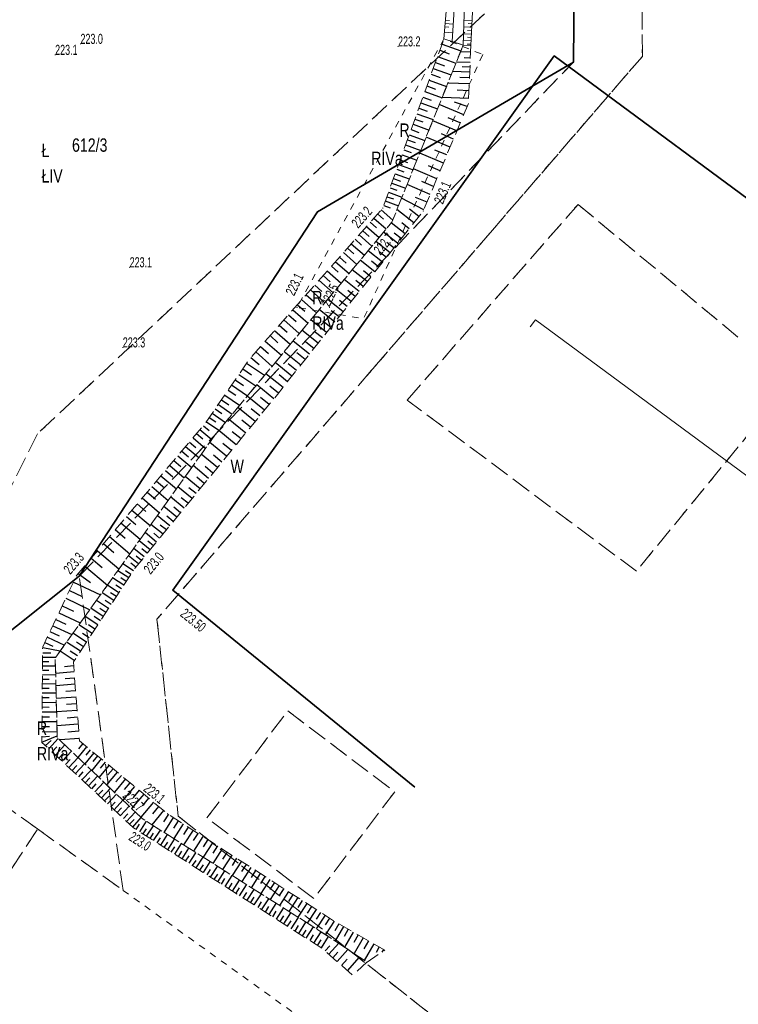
# Model space of a CAD drawing. Header units: metres. Extents: x 6590050 to 6616701, y 5542928 to 5566958.
# Tile 8 of 48: x 6598577 to 6598630, y 5546558 to 5546632. Entities that reach past the tile are written whole.
import ezdxf
from ezdxf.enums import TextEntityAlignment as Align

# ---------------------------------------------------------------- set-up
doc = ezdxf.new("R2010")
doc.units = ezdxf.units.M
doc.header["$MEASUREMENT"] = 0
for name, pattern in [('0.5_0.5', [1, 0.5, -0.5]), ('1.0_0.5', [1.5, 1, -0.5]), ('219-500', [0]), ('egba01_500', [0]), ('egkk-500', [2, 1.5, -0.5]), ('egug-500', [1, 0.5, -0.5])]:
    doc.linetypes.add(name, pattern=pattern)
doc.layers.get('0').update_dxf_attribs({"color": 2, "linetype": 'CONTINUOUS', "lineweight": 5})
for name, color, linetype in [('000 Inne (niezydentyfikowane)', 7, 'CONTINUOUS'), ('203-punkt graniczny', 7, 'CONTINUOUS'), ('209-oznaczenie konturu klasyfikacyjnego', 7, 'CONTINUOUS'), ('210-oznaczenie konturu użytku gruntowego', 7, 'CONTINUOUS'), ('211-numer działki ewidencyjnej', 7, 'CONTINUOUS'), ('217-kontur klasyfikacyjny', 7, 'CONTINUOUS'), ('218-kontur użytku gruntowego', 7, 'CONTINUOUS'), ('219-działka ewidencyjna', 7, 'CONTINUOUS'), ('Granica arkusza mapy', 7, 'CONTINUOUS'), ('ogrodzenie trwałe', 7, 'CONTINUOUS'), ('pikieta naturalna', 7, 'CONTINUOUS'), ('pikieta naturalna-Atr2', 7, 'CONTINUOUS'), ('pikieta sztuczna', 7, 'CONTINUOUS'), ('pikieta sztuczna-Atr2', 7, 'CONTINUOUS'), ('przewód elektroenergetyczny podziemny', 7, 'CONTINUOUS'), ('rów melioracyjny (poligon)', 7, 'CONTINUOUS'), ('skarpa nieumocniona', 7, 'CONTINUOUS'), ('skarpa umocniona', 7, 'CONTINUOUS'), ('woda płynąca', 7, 'CONTINUOUS')]:
    doc.layers.add(name, color=color, linetype=linetype)
doc.styles.get("Standard").update_dxf_attribs({"font": 'Working1250', "width": 0.75})
doc.linetypes.add('902-500', pattern='A,3.75,0,[1,ksztalty.shx,S=0.5,R=0,X=0,Y=0],3.75', length=7.5)

# ---------------------------------------------------------------- blocks, each defined once
blk = doc.blocks.new('203')
at = {"linetype": 'Continuous', "lineweight": 0}
h = blk.add_hatch(color=0, dxfattribs=at)
edge = h.paths.add_edge_path()
edge.add_arc((0, 0), 0.045, 0, 360)
blk = doc.blocks.new('PW01')
at = {"linetype": 'Continuous', "lineweight": 13}
h = blk.add_hatch(color=0, dxfattribs=at)
edge = h.paths.add_edge_path()
edge.add_arc((0, 0), 0.045, 0, 360)

msp = doc.modelspace()

# ---------------------------------------------------------------- linework, layer by layer
at = {"layer": '000 Inne (niezydentyfikowane)', "color": 7, "linetype": 'Continuous', "lineweight": 25, "flags": 128}
for points in [[(6598608.18, 5546629.69), (6598609.59, 5546629.18)], [(6598607.85, 5546628.77), (6598609.22, 5546628.27)], [(6598608.01, 5546629.23), (6598608.71, 5546628.97)], [(6598610.31, 5546629.07), (6598609.56, 5546629.1)], [(6598610.29, 5546628.63), (6598609.84, 5546628.65)], [(6598607.53, 5546627.87), (6598608.87, 5546627.39)], [(6598607.69, 5546628.32), (6598608.37, 5546628.07)], [(6598610.28, 5546628.3), (6598609.25, 5546628.34)], [(6598610.26, 5546627.96), (6598609.69, 5546627.98)], [(6598607.37, 5546627.43), (6598608.03, 5546627.19)], [(6598610.25, 5546627.59), (6598608.97, 5546627.64)], [(6598610.23, 5546627.17), (6598609.52, 5546627.2)], [(6598607.05, 5546626.57), (6598607.7, 5546626.33)], [(6598607.21, 5546627), (6598608.52, 5546626.52)], [(6598610.21, 5546626.71), (6598608.62, 5546626.78)], [(6598606.75, 5546625.72), (6598607.38, 5546625.49)], [(6598606.9, 5546626.14), (6598608.18, 5546625.68)], [(6598610.17, 5546625.63), (6598608.19, 5546625.71)], [(6598610.19, 5546626.2), (6598609.31, 5546626.24)], [(6598606.45, 5546624.9), (6598607.07, 5546624.68)], [(6598606.6, 5546625.31), (6598607.85, 5546624.86)], [(6598609.8, 5546624.41), (6598607.98, 5546625.18)], [(6598610.05, 5546625.02), (6598609.12, 5546625.35)], [(6598606.31, 5546624.49), (6598607.52, 5546624.05)], [(6598609.54, 5546623.81), (6598608.64, 5546624.19)], [(6598606.02, 5546623.7), (6598607.21, 5546623.27)], [(6598606.16, 5546624.09), (6598606.76, 5546623.88)], [(6598609.29, 5546623.2), (6598607.49, 5546623.96)], [(6598605.74, 5546622.92), (6598606.9, 5546622.5)], [(6598605.88, 5546623.31), (6598606.46, 5546623.1)], [(6598608.78, 5546622), (6598607, 5546622.75)], [(6598609.04, 5546622.6), (6598608.14, 5546622.98)], [(6598605.46, 5546622.16), (6598606.6, 5546621.75)], [(6598605.6, 5546622.54), (6598606.17, 5546622.33)], [(6598605.2, 5546621.42), (6598606.3, 5546621.02)], [(6598605.33, 5546621.79), (6598605.89, 5546621.59)], [(6598608.29, 5546620.81), (6598606.52, 5546621.55)], [(6598608.53, 5546621.41), (6598607.65, 5546621.78)], [(6598604.93, 5546620.7), (6598606.02, 5546620.31)], [(6598605.06, 5546621.06), (6598605.61, 5546620.86)], [(6598608.04, 5546620.22), (6598607.16, 5546620.59)], [(6598604.68, 5546620), (6598605.74, 5546619.62)], [(6598604.81, 5546620.35), (6598605.34, 5546620.15)], [(6598607.79, 5546619.63), (6598606.04, 5546620.37)], [(6598604.43, 5546619.31), (6598605.46, 5546618.94)], [(6598604.56, 5546619.65), (6598605.08, 5546619.46)], [(6598607.3, 5546618.47), (6598605.57, 5546619.2)], [(6598607.54, 5546619.05), (6598606.67, 5546619.42)], [(6598604.07, 5546618.3), (6598604.57, 5546618.13)], [(6598604.19, 5546618.64), (6598605.19, 5546618.27)], [(6598604.31, 5546618.97), (6598604.82, 5546618.79)], [(6598603.83, 5546617.64), (6598604.31, 5546617.47)], [(6598603.95, 5546617.98), (6598604.93, 5546617.62)], [(6598606.82, 5546617.31), (6598605.16, 5546618.19)], [(6598607.06, 5546617.89), (6598606.2, 5546618.25)], [(6598603.37, 5546617.01), (6598603.82, 5546616.61)], [(6598603.64, 5546617.31), (6598604.5, 5546616.55)], [(6598606.07, 5546616.34), (6598604.82, 5546617.34)], [(6598606.45, 5546616.81), (6598605.75, 5546617.37)], [(6598602.55, 5546616.08), (6598603.48, 5546615.25)], [(6598602.82, 5546616.39), (6598603.29, 5546615.98)], [(6598603.1, 5546616.7), (6598604.02, 5546615.89)], [(6598605.42, 5546615.52), (6598604.39, 5546616.34)], [(6598605.73, 5546615.91), (6598605.17, 5546616.36)], [(6598601.99, 5546615.44), (6598602.94, 5546614.6)], [(6598602.27, 5546615.76), (6598602.74, 5546615.34)], [(6598604.86, 5546614.82), (6598603.82, 5546615.65)], [(6598605.14, 5546615.17), (6598604.62, 5546615.58)], [(6598601.41, 5546614.79), (6598602.39, 5546613.93)], [(6598601.7, 5546615.12), (6598602.18, 5546614.69)], [(6598604.31, 5546614.12), (6598603.25, 5546614.96)], [(6598604.58, 5546614.47), (6598604.06, 5546614.89)], [(6598600.83, 5546614.13), (6598601.82, 5546613.25)], [(6598601.12, 5546614.46), (6598601.61, 5546614.03)], [(6598603.74, 5546613.41), (6598602.67, 5546614.27)], [(6598604.03, 5546613.77), (6598603.49, 5546614.19)], [(6598599.93, 5546613.11), (6598600.44, 5546612.66)], [(6598600.23, 5546613.45), (6598601.24, 5546612.56)], [(6598600.53, 5546613.79), (6598601.03, 5546613.35)], [(6598603.17, 5546612.69), (6598602.08, 5546613.56)], [(6598603.46, 5546613.05), (6598602.92, 5546613.48)], [(6598599.31, 5546612.41), (6598599.83, 5546611.95)], [(6598599.62, 5546612.76), (6598600.66, 5546611.85)], [(6598602.59, 5546611.96), (6598601.48, 5546612.85)], [(6598602.88, 5546612.33), (6598602.33, 5546612.77)], [(6598598.68, 5546611.7), (6598599.22, 5546611.23)], [(6598599, 5546612.06), (6598600.06, 5546611.13)], [(6598602, 5546611.23), (6598600.88, 5546612.12)], [(6598602.3, 5546611.6), (6598601.74, 5546612.04)], [(6598598.04, 5546610.98), (6598598.59, 5546610.5)], [(6598598.36, 5546611.34), (6598599.44, 5546610.39)], [(6598601.41, 5546610.48), (6598600.27, 5546611.38)], [(6598601.71, 5546610.85), (6598601.14, 5546611.3)], [(6598597.39, 5546610.24), (6598597.94, 5546609.75)], [(6598597.72, 5546610.61), (6598598.82, 5546609.64)], [(6598600.8, 5546609.71), (6598599.65, 5546610.63)], [(6598601.11, 5546610.1), (6598600.53, 5546610.55)], [(6598596.72, 5546609.48), (6598597.29, 5546608.98)], [(6598597.06, 5546609.86), (6598598.18, 5546608.87)], [(6598600.19, 5546608.94), (6598599.02, 5546609.88)], [(6598600.5, 5546609.33), (6598599.91, 5546609.79)], [(6598596.04, 5546608.71), (6598596.62, 5546608.2)], [(6598596.38, 5546609.1), (6598597.53, 5546608.09)], [(6598599.57, 5546608.16), (6598598.38, 5546609.11)], [(6598599.88, 5546608.55), (6598599.29, 5546609.02)], [(6598595.69, 5546608.32), (6598596.86, 5546607.29)], [(6598598.93, 5546607.37), (6598597.73, 5546608.33)], [(6598599.25, 5546607.76), (6598598.65, 5546608.24)], [(6598594.99, 5546607.53), (6598596.19, 5546606.47)], [(6598595.35, 5546607.93), (6598595.94, 5546607.4)], [(6598598.29, 5546606.56), (6598597.07, 5546607.53)], [(6598598.62, 5546606.96), (6598598.01, 5546607.45)], [(6598594.28, 5546606.72), (6598595.5, 5546605.64)], [(6598594.64, 5546607.12), (6598595.24, 5546606.59)], [(6598597.64, 5546605.74), (6598596.4, 5546606.73)], [(6598597.97, 5546606.15), (6598597.35, 5546606.64)], [(6598593.6, 5546605.88), (6598594.93, 5546604.97)], [(6598593.92, 5546606.31), (6598594.53, 5546605.77)], [(6598596.98, 5546604.91), (6598595.72, 5546605.92)], [(6598597.32, 5546605.33), (6598596.69, 5546605.83)], [(6598593.03, 5546605.04), (6598594.28, 5546604.18)], [(6598593.31, 5546605.45), (6598593.96, 5546605.01)], [(6598596.32, 5546604.07), (6598595.04, 5546605.09)], [(6598592.75, 5546604.64), (6598593.36, 5546604.22)], [(6598596.65, 5546604.49), (6598596.02, 5546605)], [(6598592.22, 5546603.87), (6598592.79, 5546603.48)], [(6598592.48, 5546604.25), (6598593.66, 5546603.44)], [(6598595.63, 5546603.22), (6598594.35, 5546604.27)], [(6598595.98, 5546603.65), (6598595.33, 5546604.16)], [(6598591.72, 5546603.15), (6598592.26, 5546602.77)], [(6598591.97, 5546603.5), (6598593.08, 5546602.74)], [(6598594.93, 5546602.37), (6598593.65, 5546603.42)], [(6598595.28, 5546602.8), (6598594.64, 5546603.32)], [(6598591.03, 5546602.14), (6598592.02, 5546601.46)], [(6598591.26, 5546602.46), (6598591.76, 5546602.11)], [(6598591.49, 5546602.8), (6598592.53, 5546602.08)], [(6598594.23, 5546601.52), (6598592.94, 5546602.57)], [(6598594.58, 5546601.94), (6598593.94, 5546602.47)], [(6598590.6, 5546601.51), (6598591.53, 5546600.87)], [(6598590.81, 5546601.82), (6598591.29, 5546601.49)], [(6598593.53, 5546600.66), (6598592.23, 5546601.72)], [(6598593.88, 5546601.09), (6598593.24, 5546601.62)], [(6598589.87, 5546600.62), (6598590.32, 5546600.24)], [(6598590.12, 5546600.92), (6598591, 5546600.18)], [(6598590.37, 5546601.21), (6598590.8, 5546600.85)], [(6598592.82, 5546599.79), (6598591.52, 5546600.86)], [(6598593.18, 5546600.22), (6598592.53, 5546600.76)], [(6598589.33, 5546599.99), (6598589.81, 5546599.58)], [(6598589.6, 5546600.31), (6598590.53, 5546599.52)], [(6598592.11, 5546598.93), (6598590.85, 5546599.96)], [(6598592.47, 5546599.36), (6598591.82, 5546599.89)], [(6598588.77, 5546599.32), (6598589.27, 5546598.89)], [(6598589.05, 5546599.66), (6598590.03, 5546598.83)], [(6598588.17, 5546598.61), (6598588.7, 5546598.16)], [(6598588.47, 5546598.97), (6598589.51, 5546598.1)], [(6598591.42, 5546598.09), (6598590.21, 5546599.08)], [(6598591.76, 5546598.5), (6598591.14, 5546599.01)], [(6598587.54, 5546597.87), (6598588.1, 5546597.39)], [(6598587.86, 5546598.25), (6598588.95, 5546597.32)], [(6598590.76, 5546597.28), (6598589.6, 5546598.23)], [(6598591.09, 5546597.68), (6598590.5, 5546598.17)], [(6598586.87, 5546597.08), (6598587.47, 5546596.58)], [(6598587.21, 5546597.48), (6598588.36, 5546596.5)], [(6598590.13, 5546596.51), (6598589.02, 5546597.42)], [(6598590.44, 5546596.89), (6598589.88, 5546597.36)], [(6598586.17, 5546596.25), (6598586.79, 5546595.72)], [(6598586.52, 5546596.67), (6598587.74, 5546595.64)], [(6598589.53, 5546595.77), (6598588.46, 5546596.64)], [(6598589.83, 5546596.14), (6598589.28, 5546596.58)], [(6598585.8, 5546595.82), (6598587.09, 5546594.72)], [(6598588.95, 5546595.07), (6598587.93, 5546595.9)], [(6598589.24, 5546595.42), (6598588.72, 5546595.84)], [(6598585.03, 5546594.91), (6598586.4, 5546593.76)], [(6598585.42, 5546595.37), (6598586.08, 5546594.81)], [(6598588.4, 5546594.39), (6598587.42, 5546595.19)], [(6598588.67, 5546594.72), (6598588.17, 5546595.13)], [(6598584.63, 5546594.44), (6598585.33, 5546593.85)], [(6598587.86, 5546593.74), (6598586.93, 5546594.51)], [(6598588.13, 5546594.06), (6598587.65, 5546594.45)], [(6598583.8, 5546593.46), (6598584.54, 5546592.83)], [(6598584.22, 5546593.96), (6598585.66, 5546592.74)], [(6598587.36, 5546593.12), (6598586.46, 5546593.85)], [(6598587.61, 5546593.43), (6598587.15, 5546593.8)], [(6598583.37, 5546592.95), (6598584.89, 5546591.66)], [(6598586.41, 5546591.96), (6598585.59, 5546592.63)], [(6598586.87, 5546592.53), (6598586.02, 5546593.23)], [(6598586.64, 5546592.24), (6598586.22, 5546592.59)], [(6598587.11, 5546592.82), (6598586.68, 5546593.18)], [(6598582.46, 5546591.88), (6598584.07, 5546590.52)], [(6598582.92, 5546592.42), (6598583.7, 5546591.76)], [(6598585.96, 5546591.42), (6598585.18, 5546592.06)], [(6598586.18, 5546591.69), (6598585.78, 5546592.02)], [(6598581.99, 5546591.32), (6598582.82, 5546590.62)], [(6598585.54, 5546590.9), (6598584.79, 5546591.51)], [(6598585.75, 5546591.16), (6598585.36, 5546591.47)], [(6598581.51, 5546590.75), (6598583.21, 5546589.31)], [(6598584.8, 5546589.85), (6598583.98, 5546590.39)], [(6598585.15, 5546590.39), (6598584.35, 5546590.91)], [(6598584.97, 5546590.12), (6598584.57, 5546590.39)], [(6598585.33, 5546590.65), (6598584.96, 5546590.95)], [(6598581.02, 5546590.18), (6598581.94, 5546589.5)], [(6598584.44, 5546589.31), (6598583.6, 5546589.86)], [(6598584.62, 5546589.58), (6598584.21, 5546589.85)], [(6598580.38, 5546588.92), (6598581.33, 5546588.47)], [(6598580.67, 5546589.54), (6598582.69, 5546588.59)], [(6598584.07, 5546588.75), (6598583.21, 5546589.31)], [(6598584.26, 5546589.03), (6598583.83, 5546589.31)], [(6598580.1, 5546588.33), (6598581.9, 5546587.48)], [(6598583.3, 5546587.58), (6598582.39, 5546588.18)], [(6598583.69, 5546588.17), (6598582.81, 5546588.75)], [(6598583.5, 5546587.88), (6598583.05, 5546588.17)], [(6598583.88, 5546588.46), (6598583.45, 5546588.75)], [(6598579.84, 5546587.78), (6598580.68, 5546587.38)], [(6598582.9, 5546586.97), (6598581.97, 5546587.59)], [(6598583.1, 5546587.28), (6598582.64, 5546587.58)], [(6598579.35, 5546586.76), (6598580.11, 5546586.4)], [(6598579.59, 5546587.26), (6598581.19, 5546586.5)], [(6598582.49, 5546586.35), (6598581.54, 5546586.98)], [(6598582.7, 5546586.66), (6598582.23, 5546586.97)], [(6598579.13, 5546586.29), (6598580.56, 5546585.62)], [(6598582.07, 5546585.71), (6598581.09, 5546586.36)], [(6598582.28, 5546586.03), (6598581.8, 5546586.35)], [(6598578.73, 5546585.44), (6598580, 5546584.83)], [(6598578.92, 5546585.85), (6598579.6, 5546585.53)], [(6598581.64, 5546585.05), (6598580.63, 5546585.72)], [(6598581.86, 5546585.38), (6598581.36, 5546585.71)], [(6598578.38, 5546584.65), (6598579.69, 5546584.41)], [(6598578.54, 5546585.04), (6598579.14, 5546584.76)], [(6598581.2, 5546584.38), (6598580.16, 5546585.06)], [(6598581.42, 5546584.72), (6598580.91, 5546585.05)], [(6598578.37, 5546583.94), (6598579.35, 5546583.93)], [(6598578.38, 5546584.26), (6598578.98, 5546584.26)], [(6598580.74, 5546583.69), (6598579.68, 5546584.39)], [(6598580.97, 5546584.03), (6598580.44, 5546584.38)], [(6598578.37, 5546583.62), (6598578.85, 5546583.62)], [(6598578.37, 5546583.3), (6598579.33, 5546583.29)], [(6598580.69, 5546583.29), (6598580.01, 5546583.23)], [(6598578.36, 5546582.64), (6598579.35, 5546582.63)], [(6598578.36, 5546582.31), (6598578.86, 5546582.3)], [(6598578.37, 5546582.97), (6598578.85, 5546582.97)], [(6598580.73, 5546582.84), (6598579.35, 5546582.73)], [(6598580.76, 5546582.38), (6598580.06, 5546582.33)], [(6598578.35, 5546581.63), (6598578.86, 5546581.62)], [(6598578.36, 5546581.97), (6598579.37, 5546581.96)], [(6598580.8, 5546581.92), (6598579.37, 5546581.81)], [(6598578.35, 5546581.28), (6598579.38, 5546581.27)], [(6598578.35, 5546580.93), (6598578.87, 5546580.93)], [(6598580.87, 5546580.96), (6598579.39, 5546580.85)], [(6598580.84, 5546581.44), (6598580.11, 5546581.39)], [(6598578.34, 5546580.23), (6598578.87, 5546580.22)], [(6598578.35, 5546580.58), (6598579.4, 5546580.57)], [(6598580.91, 5546580.47), (6598580.16, 5546580.41)], [(6598578.34, 5546579.87), (6598579.41, 5546579.86)], [(6598578.34, 5546579.5), (6598578.88, 5546579.5)], [(6598580.95, 5546579.97), (6598579.42, 5546579.85)], [(6598580.99, 5546579.46), (6598580.21, 5546579.4)], [(6598578.33, 5546579.14), (6598579.43, 5546579.13)], [(6598578.33, 5546578.76), (6598578.89, 5546578.76)], [(6598581.03, 5546578.94), (6598579.44, 5546578.82)], [(6598578.32, 5546577.6), (6598579.46, 5546578.07)], [(6598578.32, 5546578), (6598578.89, 5546578.04)], [(6598578.33, 5546578.39), (6598579.45, 5546578.38)], [(6598578.83, 5546577.11), (6598579.54, 5546577.87)], [(6598581.12, 5546577.88), (6598579.65, 5546577.76)], [(6598581.07, 5546578.42), (6598580.26, 5546578.35)], [(6598578.58, 5546577.34), (6598579.02, 5546577.71)], [(6598579.08, 5546576.87), (6598579.43, 5546577.25)], [(6598579.33, 5546576.64), (6598580.04, 5546577.39)], [(6598581.66, 5546577.25), (6598581.01, 5546576.46)], [(6598581.37, 5546577.49), (6598581.06, 5546577.11)], [(6598579.58, 5546576.4), (6598579.93, 5546576.78)], [(6598579.83, 5546576.17), (6598580.53, 5546576.92)], [(6598580.33, 5546575.71), (6598581.02, 5546576.45)], [(6598582.2, 5546576.81), (6598581.52, 5546575.98)], [(6598581.93, 5546577.03), (6598581.6, 5546576.62)], [(6598582.47, 5546576.58), (6598582.12, 5546576.16)], [(6598580.08, 5546575.94), (6598580.43, 5546576.31)], [(6598580.58, 5546575.48), (6598580.92, 5546575.85)], [(6598580.82, 5546575.25), (6598581.51, 5546575.99)], [(6598582.75, 5546576.35), (6598582.04, 5546575.48)], [(6598583.33, 5546575.87), (6598582.58, 5546574.97)], [(6598583.04, 5546576.11), (6598582.67, 5546575.67)], [(6598581.07, 5546575.02), (6598581.41, 5546575.39)], [(6598581.31, 5546574.79), (6598582, 5546575.52)], [(6598581.55, 5546574.56), (6598581.9, 5546574.93)], [(6598581.8, 5546574.34), (6598582.48, 5546575.07)], [(6598583.93, 5546575.37), (6598583.15, 5546574.42)], [(6598583.63, 5546575.62), (6598583.25, 5546575.16)], [(6598584.25, 5546575.11), (6598583.85, 5546574.63)], [(6598582.04, 5546574.11), (6598582.38, 5546574.48)], [(6598582.28, 5546573.89), (6598582.95, 5546574.61)], [(6598584.57, 5546574.85), (6598583.75, 5546573.86)], [(6598585.23, 5546574.3), (6598584.37, 5546573.26)], [(6598584.89, 5546574.57), (6598584.47, 5546574.07)], [(6598582.52, 5546573.66), (6598582.86, 5546574.02)], [(6598582.76, 5546573.44), (6598583.43, 5546574.16)], [(6598583, 5546573.22), (6598583.33, 5546573.58)], [(6598583.23, 5546573), (6598583.9, 5546573.71)], [(6598585.92, 5546573.72), (6598585.02, 5546572.64)], [(6598585.57, 5546574.01), (6598585.13, 5546573.48)], [(6598583.47, 5546572.78), (6598583.8, 5546573.13)], [(6598583.71, 5546572.56), (6598584.37, 5546573.26)], [(6598584.18, 5546572.12), (6598584.83, 5546572.82)], [(6598586.65, 5546573.12), (6598585.71, 5546571.99)], [(6598586.28, 5546573.43), (6598585.82, 5546572.87)], [(6598587.02, 5546572.81), (6598586.57, 5546572.26)], [(6598583.94, 5546572.34), (6598584.27, 5546572.69)], [(6598584.41, 5546571.9), (6598584.74, 5546572.25)], [(6598584.64, 5546571.68), (6598585.29, 5546572.38)], [(6598585.1, 5546571.25), (6598585.72, 5546571.97)], [(6598587.4, 5546572.5), (6598586.52, 5546571.44)], [(6598587.76, 5546572.22), (6598587.4, 5546571.66)], [(6598588.13, 5546571.97), (6598587.42, 5546570.87)], [(6598584.87, 5546571.47), (6598585.2, 5546571.82)], [(6598585.36, 5546571.08), (6598585.61, 5546571.47)], [(6598585.62, 5546570.91), (6598586.12, 5546571.7)], [(6598586.14, 5546570.58), (6598586.64, 5546571.36)], [(6598588.5, 5546571.74), (6598588.15, 5546571.19)], [(6598588.87, 5546571.5), (6598588.16, 5546570.4)], [(6598589.24, 5546571.26), (6598588.89, 5546570.72)], [(6598585.88, 5546570.75), (6598586.13, 5546571.14)], [(6598586.4, 5546570.41), (6598586.65, 5546570.81)], [(6598586.66, 5546570.25), (6598587.17, 5546571.03)], [(6598587.19, 5546569.91), (6598587.69, 5546570.7)], [(6598589.6, 5546571.03), (6598588.9, 5546569.93)], [(6598589.97, 5546570.79), (6598589.62, 5546570.25)], [(6598590.33, 5546570.56), (6598589.63, 5546569.47)], [(6598586.93, 5546570.08), (6598587.18, 5546570.47)], [(6598587.45, 5546569.74), (6598587.71, 5546570.14)], [(6598587.72, 5546569.57), (6598588.22, 5546570.36)], [(6598587.98, 5546569.4), (6598588.23, 5546569.8)], [(6598588.25, 5546569.23), (6598588.75, 5546570.03)], [(6598590.7, 5546570.33), (6598590.35, 5546569.78)], [(6598591.06, 5546570.09), (6598590.36, 5546569.01)], [(6598591.42, 5546569.86), (6598591.07, 5546569.32)], [(6598588.51, 5546569.07), (6598588.76, 5546569.46)], [(6598588.78, 5546568.9), (6598589.28, 5546569.69)], [(6598589.04, 5546568.73), (6598589.3, 5546569.12)], [(6598589.31, 5546568.56), (6598589.82, 5546569.35)], [(6598591.78, 5546569.63), (6598591.08, 5546568.55)], [(6598592.14, 5546569.4), (6598591.79, 5546568.86)], [(6598592.49, 5546569.17), (6598591.81, 5546568.1)], [(6598589.57, 5546568.39), (6598589.83, 5546568.78)], [(6598589.84, 5546568.21), (6598590.35, 5546569.02)], [(6598590.11, 5546568.04), (6598590.37, 5546568.44)], [(6598590.38, 5546567.87), (6598590.89, 5546568.68)], [(6598590.91, 5546567.53), (6598591.43, 5546568.33)], [(6598592.85, 5546568.94), (6598592.51, 5546568.4)], [(6598593.21, 5546568.71), (6598592.52, 5546567.64)], [(6598593.56, 5546568.48), (6598593.22, 5546567.95)], [(6598590.65, 5546567.7), (6598590.9, 5546568.1)], [(6598591.18, 5546567.36), (6598591.44, 5546567.76)], [(6598591.45, 5546567.18), (6598591.97, 5546567.99)], [(6598591.99, 5546566.84), (6598592.51, 5546567.65)], [(6598593.92, 5546568.25), (6598593.23, 5546567.19)], [(6598594.27, 5546568.02), (6598593.93, 5546567.5)], [(6598594.62, 5546567.8), (6598593.94, 5546566.74)], [(6598594.97, 5546567.57), (6598594.63, 5546567.05)], [(6598591.72, 5546567.01), (6598591.98, 5546567.42)], [(6598592.26, 5546566.67), (6598592.52, 5546567.07)], [(6598592.54, 5546566.49), (6598593.06, 5546567.31)], [(6598593.08, 5546566.14), (6598593.6, 5546566.96)], [(6598595.32, 5546567.35), (6598594.65, 5546566.3)], [(6598595.67, 5546567.12), (6598595.34, 5546566.6)], [(6598596.02, 5546566.9), (6598595.35, 5546565.85)], [(6598592.81, 5546566.32), (6598593.07, 5546566.73)], [(6598593.35, 5546565.97), (6598593.61, 5546566.38)], [(6598593.63, 5546565.8), (6598594.15, 5546566.61)], [(6598594.17, 5546565.45), (6598594.7, 5546566.27)], [(6598596.37, 5546566.67), (6598596.03, 5546566.15)], [(6598596.72, 5546566.45), (6598596.05, 5546565.41)], [(6598597.06, 5546566.23), (6598596.73, 5546565.71)], [(6598593.9, 5546565.62), (6598594.16, 5546566.03)], [(6598594.45, 5546565.27), (6598594.71, 5546565.68)], [(6598594.72, 5546565.09), (6598595.25, 5546565.92)], [(6598595.27, 5546564.74), (6598595.8, 5546565.57)], [(6598597.41, 5546566), (6598596.74, 5546564.97)], [(6598597.75, 5546565.78), (6598597.42, 5546565.27)], [(6598598.09, 5546565.56), (6598597.43, 5546564.54)], [(6598595, 5546564.92), (6598595.26, 5546565.33)], [(6598595.55, 5546564.57), (6598595.81, 5546564.98)], [(6598595.82, 5546564.39), (6598596.35, 5546565.22)], [(6598596.1, 5546564.21), (6598596.37, 5546564.63)], [(6598596.38, 5546564.04), (6598596.91, 5546564.87)], [(6598598.44, 5546565.34), (6598598.11, 5546564.83)], [(6598598.78, 5546565.12), (6598598.12, 5546564.1)], [(6598599.12, 5546564.9), (6598598.79, 5546564.39)], [(6598599.46, 5546564.68), (6598598.8, 5546563.67)], [(6598596.66, 5546563.86), (6598596.92, 5546564.27)], [(6598596.93, 5546563.68), (6598597.47, 5546564.51)], [(6598597.21, 5546563.5), (6598597.48, 5546563.92)], [(6598597.49, 5546563.32), (6598598.03, 5546564.16)], [(6598599.79, 5546564.47), (6598599.47, 5546563.96)], [(6598600.13, 5546564.25), (6598599.48, 5546563.24)], [(6598600.48, 5546564.04), (6598600.17, 5546563.52)], [(6598597.77, 5546563.15), (6598598.04, 5546563.56)], [(6598598.05, 5546562.97), (6598598.59, 5546563.81)], [(6598598.33, 5546562.79), (6598598.6, 5546563.21)], [(6598598.61, 5546562.61), (6598599.15, 5546563.45)], [(6598600.83, 5546563.84), (6598600.21, 5546562.77)], [(6598601.18, 5546563.64), (6598600.87, 5546563.09)], [(6598601.55, 5546563.43), (6598600.9, 5546562.31)], [(6598601.92, 5546563.22), (6598601.59, 5546562.64)], [(6598598.9, 5546562.43), (6598599.16, 5546562.85)], [(6598599.18, 5546562.24), (6598599.72, 5546563.09)], [(6598599.74, 5546561.77), (6598600.47, 5546562.6)], [(6598602.3, 5546563), (6598601.62, 5546561.82)], [(6598602.69, 5546562.78), (6598602.34, 5546562.17)], [(6598603.09, 5546562.55), (6598602.38, 5546561.31)], [(6598599.46, 5546562.02), (6598599.8, 5546562.41)], [(6598600.03, 5546561.51), (6598600.41, 5546561.94)], [(6598600.35, 5546561.24), (6598601.14, 5546562.14)], [(6598603.5, 5546562.32), (6598603.26, 5546561.9)], [(6598603.81, 5546562.14), (6598603.69, 5546561.93)], [(6598600.69, 5546560.93), (6598601.11, 5546561.4)], [(6598601.13, 5546560.54), (6598602.03, 5546561.55)]]:
    msp.add_lwpolyline(points, dxfattribs=at)
at = {"layer": '217-kontur klasyfikacyjny', "color": 92, "linetype": 'egkk-500', "lineweight": 18, "flags": 128}
for points in [[(6598622.96, 5546652.4), (6598623.13, 5546628.77)], [(6598617.99, 5546628.34), (6598618.2, 5546651.1)], [(6598612.81, 5546633.32), (6598577.99, 5546600.6)], [(6598623.13, 5546628.77), (6598611.94, 5546615.8)], [(6598581.11, 5546589.98), (6598617.99, 5546628.34)], [(6598598.89, 5546617.17), (6598617.99, 5546628.34)], [(6598605.58, 5546603.12), (6598618.33, 5546617.72)], [(6598618.33, 5546617.72), (6598630.38, 5546607.73)], [(6598581.11, 5546589.98), (6598598.89, 5546617.17)], [(6598611.94, 5546615.8), (6598602.93, 5546605.35)], [(6598602.93, 5546605.35), (6598586.91, 5546586.78)], [(6598634.08, 5546604.27), (6598622.69, 5546590.36)], [(6598622.69, 5546590.36), (6598605.58, 5546603.12)], [(6598577.99, 5546600.6), (6598567.18, 5546578.88)], [(6598567.18, 5546578.88), (6598581.11, 5546589.98)], [(6598584.38, 5546566.54), (6598581.11, 5546589.98)], [(6598586.91, 5546586.78), (6598588.49, 5546572.08)], [(6598590.64, 5546571.95), (6598596.67, 5546579.93)], [(6598596.67, 5546579.93), (6598604.65, 5546573.9)], [(6598578, 5546571.12), (6598567.18, 5546578.88)], [(6598604.65, 5546573.9), (6598598.62, 5546565.93)], [(6598588.49, 5546572.08), (6598607.91, 5546556.85)], [(6598598.62, 5546565.93), (6598590.64, 5546571.95)], [(6598519.97, 5546482.94), (6598578, 5546571.12)], [(6598578, 5546571.12), (6598584.38, 5546566.54)]]:
    msp.add_lwpolyline(points, dxfattribs=at)
at = {"layer": '218-kontur użytku gruntowego', "color": 3, "linetype": 'egug-500', "lineweight": 18, "flags": 128}
for points in [[(6598623.13, 5546628.77), (6598622.96, 5546652.4)], [(6598617.99, 5546628.34), (6598618.2, 5546651.1)], [(6598612.81, 5546633.32), (6598577.99, 5546600.6)], [(6598611.94, 5546615.8), (6598623.13, 5546628.77)], [(6598581.11, 5546589.98), (6598617.99, 5546628.34)], [(6598598.89, 5546617.17), (6598617.99, 5546628.34)], [(6598605.58, 5546603.12), (6598618.33, 5546617.72)], [(6598618.33, 5546617.72), (6598630.38, 5546607.73)], [(6598581.11, 5546589.98), (6598598.89, 5546617.17)], [(6598602.93, 5546605.35), (6598611.94, 5546615.8)], [(6598586.91, 5546586.78), (6598602.93, 5546605.35)], [(6598634.08, 5546604.27), (6598622.69, 5546590.36)], [(6598622.69, 5546590.36), (6598605.58, 5546603.12)], [(6598577.99, 5546600.6), (6598567.18, 5546578.88)], [(6598567.18, 5546578.88), (6598581.11, 5546589.98)], [(6598584.38, 5546566.54), (6598581.11, 5546589.98)], [(6598588.49, 5546572.08), (6598586.91, 5546586.78)], [(6598590.64, 5546571.95), (6598596.67, 5546579.93)], [(6598596.67, 5546579.93), (6598604.65, 5546573.9)], [(6598578, 5546571.12), (6598567.18, 5546578.88)], [(6598604.65, 5546573.9), (6598598.62, 5546565.93)], [(6598607.91, 5546556.85), (6598588.49, 5546572.08)], [(6598598.62, 5546565.93), (6598590.64, 5546571.95)], [(6598519.97, 5546482.94), (6598578, 5546571.12)], [(6598578, 5546571.12), (6598584.38, 5546566.54)], [(6598584.38, 5546566.54), (6598602.8, 5546553.32)]]:
    msp.add_lwpolyline(points, dxfattribs=at)
at = {"layer": '219-działka ewidencyjna', "color": 7, "linetype": '219-500', "lineweight": 18, "flags": 128}
for points in [[(6598617.99, 5546628.34), (6598618.2, 5546651.1)], [(6598617.99, 5546628.34), (6598598.89, 5546617.17)], [(6598598.89, 5546617.17), (6598581.11, 5546589.98)], [(6598581.11, 5546589.98), (6598567.18, 5546578.88)]]:
    msp.add_lwpolyline(points, dxfattribs=at)
at = {"layer": 'Granica arkusza mapy', "color": 94, "linetype": 'egba01_500', "lineweight": 35, "flags": 128}
msp.add_lwpolyline([(6598401.77, 5546503.76), (6598405.69, 5546500.5), (6598410.15, 5546502.25), (6598420.01, 5546506.1), (6598422.15, 5546502.83), (6598424.8, 5546500.13), (6598444.46, 5546501.7), (6598474.28, 5546533.99), (6598488.18, 5546527.82), (6598494.18, 5546525.15), (6598501.73, 5546521.8), (6598514.64, 5546506.55), (6598560.33, 5546580.15), (6598567.18, 5546578.88), (6598581.11, 5546589.98), (6598598.89, 5546617.17), (6598617.99, 5546628.34), (6598618.2, 5546651.1), (6598584.73, 5546671.72), (6598576.51, 5546683.67), (6598567.87, 5546696.21), (6598566.18, 5546698.67), (6598555.71, 5546703.98), (6598484.65, 5546739.99), (6598452.79, 5546689.81), (6598434.7, 5546661.32), (6598408.95, 5546623.91), (6598410.04, 5546609.49), (6598427.13, 5546588.5), (6598428.51, 5546586.8), (6598442.7, 5546579.52), (6598456.34, 5546572.53), (6598415.79, 5546514.91), (6598402.02, 5546509.67), (6598404.32, 5546507.62), (6598406.57, 5546505.57)], close=True, dxfattribs=at)
at = {"layer": 'ogrodzenie trwałe', "color": 7, "linetype": '902-500', "lineweight": 35, "flags": 128}
msp.add_lwpolyline([(6598606.16, 5546574.23), (6598588.09, 5546588.94), (6598616.56, 5546628.8), (6598634.94, 5546615.23)], dxfattribs=at)
at = {"layer": 'przewód elektroenergetyczny podziemny', "color": 1, "linetype": 'Continuous', "lineweight": 18, "flags": 128}
msp.add_lwpolyline([(6598614.75, 5546608.6), (6598615.15, 5546609.1), (6598632.44, 5546596.35)], dxfattribs=at)
at = {"layer": 'rów melioracyjny (poligon)', "color": 7, "linetype": '0.5_0.5', "lineweight": 18, "flags": 128}
msp.add_lwpolyline([(6598611.22, 5546628.9), (6598602.33, 5546609.19), (6598597.36, 5546610.04), (6598608.32, 5546630.07)], close=True, dxfattribs=at)
at = {"layer": 'skarpa nieumocniona', "color": 7, "linetype": '1.0_0.5', "lineweight": 18, "flags": 128}
for points in [[(6598602.58, 5546561.18), (6598601.51, 5546560.21), (6598599.25, 5546562.2), (6598585.14, 5546571.22), (6598578.32, 5546577.58), (6598578.38, 5546584.71), (6598580.92, 5546590.06), (6598590.49, 5546601.35), (6598593.83, 5546606.21), (6598603.76, 5546617.45), (6598608.32, 5546630.07), (6598608.93, 5546629.88), (6598609.76, 5546629.6), (6598604.44, 5546616.4), (6598591.28, 5546600.57), (6598579.32, 5546583.89), (6598579.46, 5546577.94), (6598585.81, 5546571.89), (6598599.94, 5546562.95)], [(6598602.58, 5546561.18), (6598601.51, 5546560.21), (6598599.25, 5546562.2), (6598585.14, 5546571.22), (6598578.32, 5546577.58), (6598578.38, 5546584.71), (6598580.92, 5546590.06), (6598590.49, 5546601.35), (6598593.83, 5546606.21), (6598603.76, 5546617.45), (6598608.32, 5546630.07), (6598608.93, 5546629.88), (6598609.76, 5546629.6), (6598604.44, 5546616.4), (6598591.28, 5546600.57), (6598579.32, 5546583.89), (6598579.46, 5546577.94), (6598585.81, 5546571.89), (6598599.94, 5546562.95)], [(6598610.15, 5546625.25), (6598606.78, 5546617.23), (6598595.9, 5546603.55), (6598585.29, 5546590.6), (6598580.67, 5546583.58), (6598581.13, 5546577.69), (6598587.69, 5546572.26), (6598600.27, 5546564.16), (6598603.91, 5546562.08), (6598602.58, 5546561.18), (6598599.94, 5546562.95), (6598585.81, 5546571.89), (6598579.46, 5546577.94), (6598579.32, 5546583.89), (6598591.28, 5546600.57), (6598604.44, 5546616.4), (6598609.76, 5546629.6), (6598610.33, 5546629.57)], [(6598610.15, 5546625.25), (6598606.78, 5546617.23), (6598595.9, 5546603.55), (6598585.29, 5546590.6), (6598580.67, 5546583.58), (6598581.13, 5546577.69), (6598587.69, 5546572.26), (6598600.27, 5546564.16), (6598603.91, 5546562.08), (6598602.58, 5546561.18), (6598599.94, 5546562.95), (6598585.81, 5546571.89), (6598579.46, 5546577.94), (6598579.32, 5546583.89), (6598591.28, 5546600.57), (6598604.44, 5546616.4), (6598609.76, 5546629.6), (6598610.33, 5546629.57)]]:
    msp.add_lwpolyline(points, close=True, dxfattribs=at)
at = {"layer": 'skarpa umocniona', "color": 7, "linetype": 'Continuous', "lineweight": 18, "flags": 128}
for points in [[(6598575.88, 5546693.92), (6598580.2, 5546688.15), (6598583.58, 5546682.67), (6598592.81, 5546666.18), (6598594.65, 5546663.04), (6598601.29, 5546651.26), (6598606.62, 5546641.29), (6598607.71, 5546638.92), (6598608.75, 5546635.5), (6598609.09, 5546632.3), (6598608.93, 5546629.88), (6598608.32, 5546630.07), (6598608.52, 5546632.42), (6598608.16, 5546635.43), (6598607.12, 5546638.78), (6598606.03, 5546641.16), (6598600.78, 5546651.08), (6598594.19, 5546662.77), (6598592.28, 5546665.9), (6598583.15, 5546682.49), (6598579.8, 5546687.87), (6598575.38, 5546693.57)], [(6598575.88, 5546693.92), (6598580.2, 5546688.15), (6598583.58, 5546682.67), (6598592.81, 5546666.18), (6598594.65, 5546663.04), (6598601.29, 5546651.26), (6598606.62, 5546641.29), (6598607.71, 5546638.92), (6598608.75, 5546635.5), (6598609.09, 5546632.3), (6598608.93, 5546629.88), (6598608.32, 5546630.07), (6598608.52, 5546632.42), (6598608.16, 5546635.43), (6598607.12, 5546638.78), (6598606.03, 5546641.16), (6598600.78, 5546651.08), (6598594.19, 5546662.77), (6598592.28, 5546665.9), (6598583.15, 5546682.49), (6598579.8, 5546687.87), (6598575.38, 5546693.57)], [(6598610.49, 5546632.59), (6598610.33, 5546629.57), (6598609.76, 5546629.6), (6598609.87, 5546632.69)], [(6598610.49, 5546632.59), (6598610.33, 5546629.57), (6598609.76, 5546629.6), (6598609.87, 5546632.69)], [(6598608.4, 5546630.97), (6598608.7, 5546630.94)], [(6598608.42, 5546631.22), (6598609.02, 5546631.17)], [(6598608.44, 5546631.47), (6598608.74, 5546631.45)], [(6598610.4, 5546630.94), (6598609.81, 5546630.97)], [(6598610.43, 5546631.44), (6598609.83, 5546631.47)], [(6598610.42, 5546631.19), (6598610.12, 5546631.21)], [(6598608.36, 5546630.57), (6598608.97, 5546630.52)], [(6598610.38, 5546630.43), (6598609.79, 5546630.46)], [(6598610.36, 5546630.18), (6598610.07, 5546630.19)], [(6598610.39, 5546630.68), (6598610.09, 5546630.7)], [(6598610.35, 5546629.92), (6598609.77, 5546629.95)], [(6598610.34, 5546629.67), (6598610.05, 5546629.68)]]:
    msp.add_lwpolyline(points, dxfattribs=at)
at = {"layer": 'woda płynąca', "color": 141, "linetype": 'Continuous', "lineweight": 18, "flags": 128}
msp.add_lwpolyline([(6598609.87, 5546632.69), (6598609.76, 5546629.6), (6598608.93, 5546629.88), (6598609.09, 5546632.3)], dxfattribs=at)

# ---------------------------------------------------------------- block references
at = {"layer": '203-punkt graniczny', "color": 7, "linetype": 'Continuous', "lineweight": 18}
for p in [(6598617.99, 5546628.34), (6598598.89, 5546617.17), (6598581.11, 5546589.98)]:
    msp.add_blockref('203', p, dxfattribs=at)
at = {"layer": 'pikieta naturalna', "color": 7, "linetype": 'Continuous', "lineweight": 13}
for p in [(6598581.2, 5546629.7), (6598604.9, 5546629.51), (6598579.31, 5546628.88), (6598603.76, 5546617.45), (6598606.78, 5546617.23), (6598604.44, 5546616.4), (6598584.87, 5546613.03), (6598597.36, 5546610.04), (6598599.78, 5546610.04), (6598584.36, 5546607.05), (6598585.29, 5546590.6), (6598580.92, 5546590.06), (6598587.69, 5546572.26), (6598585.14, 5546571.22), (6598585.81, 5546571.89)]:
    msp.add_blockref('PW01', p, dxfattribs=at)
at = {"layer": 'pikieta sztuczna', "color": 7, "linetype": 'Continuous', "lineweight": 13}
msp.add_blockref('PW01', (6598588.09, 5546588.94), dxfattribs=at)

# ---------------------------------------------------------------- texts
at = {"layer": '209-oznaczenie konturu klasyfikacyjnego', "color": 92, "linetype": 'Continuous', "lineweight": 18, "width": 0.79}
msp.add_text('RIVa', height=1, dxfattribs=at).set_placement((6598602.9, 5546620.66))
for s, p in [('ŁIV', (6598578.29, 5546620.35)), ('RIVa', (6598598.5, 5546609.37)), ('RIVa', (6598577.95, 5546577.24))]:
    msp.add_text(s, height=1, dxfattribs=at).set_placement(p, align=Align.TOP_LEFT)
at = {"layer": '210-oznaczenie konturu użytku gruntowego', "color": 3, "linetype": 'Continuous', "lineweight": 18, "width": 0.79}
for s, p in [('R', (6598605, 5546622.76)), ('Ł', (6598578.29, 5546621.25)), ('R', (6598598.5, 5546610.27)), ('W', (6598592.4, 5546597.67)), ('R', (6598577.95, 5546578.14))]:
    msp.add_text(s, height=1, dxfattribs=at).set_placement(p)
at = {"layer": '211-numer działki ewidencyjnej', "color": 7, "linetype": 'Continuous', "lineweight": 18, "width": 0.79}
msp.add_text('612/3', height=1, dxfattribs=at).set_placement((6598580.57, 5546622.65), align=Align.TOP_LEFT)
at = {"layer": 'pikieta naturalna-Atr2', "color": 7, "width": 0.667}
for s, p in [('223.0', (6598581.2, 5546629.7)), ('223.2', (6598604.9, 5546629.51)), ('223.1', (6598579.31, 5546628.88)), ('223.1', (6598584.87, 5546613.03)), ('223.3', (6598584.36, 5546607.05))]:
    msp.add_text(s, height=0.75, dxfattribs=at).set_placement(p)
for s, rotation, p in [('223.1', 67.207, (6598607.55, 5546617.98)), ('223.2', 48.54, (6598601.36, 5546616.39)), ('222.7', 50.262, (6598603.01, 5546614.37)), ('223.0', 50.672, (6598585.85, 5546590.55)), ('223.3', 49.713, (6598579.87, 5546590.55)), ('223.1', 320.384, (6598586.32, 5546574.59)), ('222.7', 316.386, (6598584.81, 5546574.07)), ('223.0', 327.41, (6598585.14, 5546570.97))]:
    msp.add_text(s, height=0.75, rotation=rotation, dxfattribs=at).set_placement(p, align=Align.TOP_LEFT)
for s, p in [('223.1', (6598597.14, 5546610.85)), ('222.5', (6598599.78, 5546610.04))]:
    msp.add_text(s, height=0.75, rotation=63.916, dxfattribs=at).set_placement(p)
at = {"layer": 'pikieta sztuczna-Atr2', "color": 7, "width": 0.667}
msp.add_text('223.50', height=0.75, rotation=320.852, dxfattribs=at).set_placement((6598589.06, 5546587.64), align=Align.TOP_LEFT)

doc.saveas('drawing.dxf')
